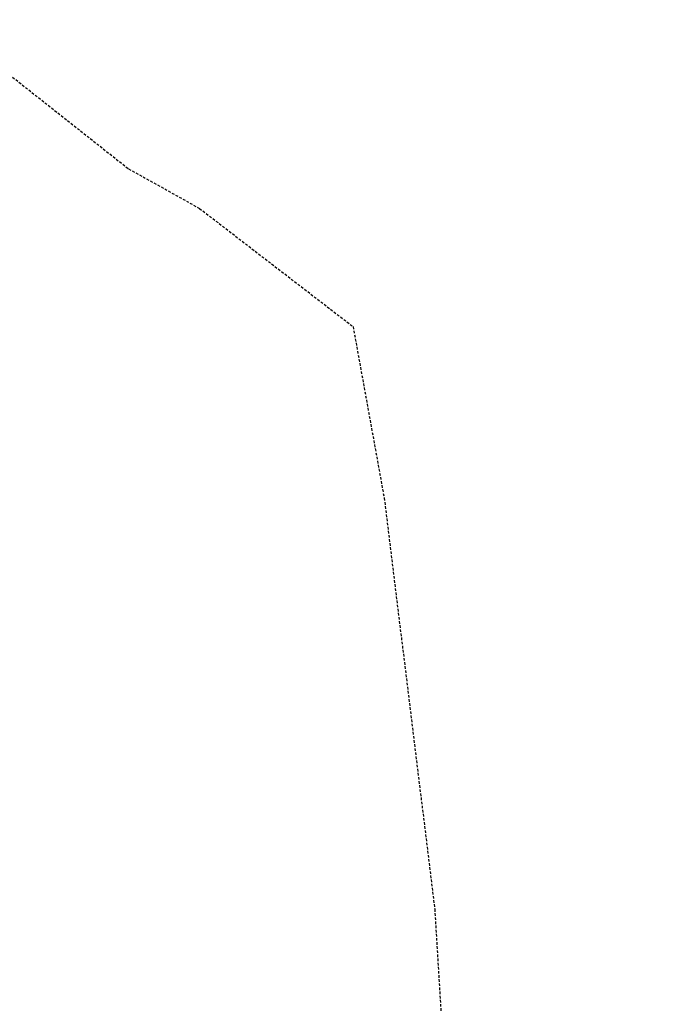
# Model space of a CAD drawing. Header units: feet. Extents: x -2779 to 2255280, y -1593 to 614924.
# Tile 123 of 125: x 2245884 to 2245925, y 594109 to 594172. Entities that reach past the tile are written whole.
import ezdxf
from ezdxf import colors
from ezdxf.entities.mleader import LeaderData, LeaderLine
from ezdxf.math import Vec2, Vec3

# ---------------------------------------------------------------- set-up
doc = ezdxf.new("R2010")
doc.units = ezdxf.units.FT
doc.header["$MEASUREMENT"] = 0
doc.linetypes.add('OhDOT_USTN3', pattern=[0.22, 0.165, -0.055])
doc.layers.add('DT_X_Contour_Minor', color=136, linetype='OhDOT_USTN3')
doc.layers.add('SH_TEXT_DR_Junction_Labels_North System', color=7, linetype='Continuous')
doc.styles.add('Slanted-Normal', font='font31.shx', dxfattribs={"height": 0.14})

# ---------------------------------------------------------------- blocks, each defined once
blk = doc.blocks.new('_Dot')
at = {"color": 0, "linetype": 'ByBlock', "lineweight": -2}
blk.add_line((-0.5, 0), (-1, 0), dxfattribs=at)
at = {"color": 0, "linetype": 'ByBlock', "const_width": 0.5}
blk.add_lwpolyline([(-0.25, 0, 1), (0.25, 0, 1)], format="xyb", close=True, dxfattribs=at)

msp = doc.modelspace()

# ---------------------------------------------------------------- linework, layer by layer
at = {"layer": 'DT_X_Contour_Minor'}
msp.add_lwpolyline([(2245879.928, 594171.31), (2245890.7, 594162.798), (2245895.252, 594160.26), (2245905.093, 594152.683), (2245907.088, 594141.688), (2245910.328, 594115.334), (2245911.627, 594093.956), (2245910.143, 594090.63), (2245907.682, 594089.103), (2245903.101, 594087.491), (2245898.477, 594086.812), (2245886.134, 594085.794), (2245871.881, 594083.928)], dxfattribs=at)

# ---------------------------------------------------------------- next in the draw order: leaders
at = {"layer": 'SH_TEXT_DR_Junction_Labels_North System'}
ml = msp.add_multileader_mtext('Standard', dxfattribs=at)
ml.set_content('108\\PA=0.66 Ac\\PC=0.3\\PTc=41 MIN.', color=256, style='Slanted-Normal')
ml.set_leader_properties()
ml.set_arrow_properties(name='DOT')
ml.build(insert=Vec2(0, 0))
ml.multileader.update_dxf_attribs({"has_text_frame": 1, "dogleg_length": 0.12, "arrow_head_size": 10, "scale": 50})
ctx = ml.context
ctx.base_point, ctx.scale, ctx.char_height, ctx.arrow_head_size, ctx.landing_gap_size, ctx.plane_origin = Vec3(2245877.616, 596492.252), 50, 6, 10, 2.5, Vec3(2245929.278, 596539.371)
ctx.text_align_type = 2
notes = []
notes.append((ctx, [(0, (0, 0, 0), (0, 0), (1, 0), 1, [])]))
ctx.mtext.insert, ctx.mtext.alignment, ctx.mtext.flow_direction = Vec3(2245925.306, 596495.252), 3, 5
ctx.mtext.has_bg_fill, ctx.mtext.bg_color, ctx.mtext.bg_scale_factor, ctx.mtext.bg_transparency, ctx.mtext.use_window_bg_color = 1, -1027028792, 1.5, 0, 1
for ctx, leaders in notes:
    for number, flags, end, landing, length, lines in leaders:
        leader = LeaderData()
        leader.index, (leader.has_last_leader_line, leader.has_dogleg_vector, leader.attachment_direction) = number, flags
        leader.last_leader_point, leader.dogleg_vector, leader.dogleg_length = Vec3(end), Vec3(landing), length
        for number, points, colour, breaks in lines:
            line = LeaderLine()
            line.index, line.vertices, line.color, line.breaks = number, Vec3.list(points), colors.encode_raw_color(colour), breaks
            leader.lines.append(line)
        ctx.leaders.append(leader)

doc.saveas('drawing.dxf')
